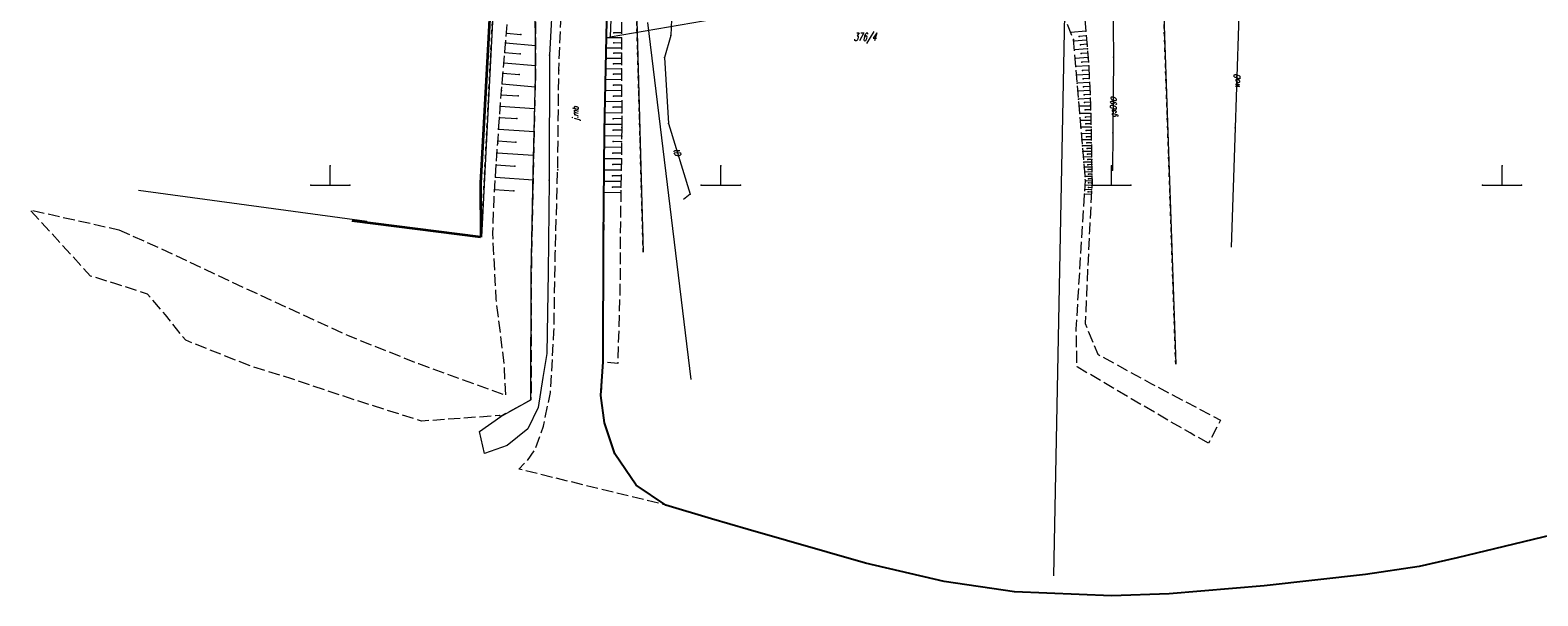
# Model space of a CAD drawing. Header units: metres. Extents: x 5537264 to 5541990, y 5958323 to 5965240.
# Tile 4 of 29: x 5539462 to 5539655, y 5961197 to 5961270. Entities that reach past the tile are written whole.
import ezdxf
from ezdxf.enums import TextEntityAlignment as Align

# ---------------------------------------------------------------- set-up
doc = ezdxf.new("R2010")
doc.units = ezdxf.units.M
for name, pattern in [('L_0_03', [1, 0.5, -0.5]), ('L_0_06', [2, 1.5, -0.5]), ('L_0_15', [0]), ('L_0_B0', [0])]:
    doc.linetypes.add(name, pattern=pattern)
doc.layers.get('0').update_dxf_attribs({"linetype": 'CONTINUOUS', "lineweight": 18})
for name, color, linetype, lineweight in [('000_Inne__niezydentyfikowane_', 7, 'CONTINUOUS', 18), ('211_numer_dzialki_ewidencyjnej', 96, 'CONTINUOUS', 18), ('217_kontur_klasyfikacyjny', 3, 'L_0_03', 18), ('218_kontur_uzytku_gruntowego', 3, 'L_0_03', 18), ('219_dzialka_ewidencyjna', 96, 'CONTINUOUS', 18), ('jezdnia', 7, 'L_0_06', 18), ('jezdnia_Atr17', 7, 'CONTINUOUS', 18), ('kraweznik', 7, 'CONTINUOUS', 25), ('ogrodzenie_trwale', 7, 'L_0_15', 35), ('przewod_gazowy', 7, 'CONTINUOUS', 18), ('przewod_gazowy_Atr1', 7, 'CONTINUOUS', 18), ('przewod_telekomunikacyjny_napowietrzny', 30, 'L_0_B0', 18), ('przewod_telekomunikacyjny_podziemny', 7, 'CONTINUOUS', 18), ('przewod_telekomunikacyjny_podziemny_Atr1', 7, 'CONTINUOUS', 18), ('przewod_wodociagowy', 7, 'CONTINUOUS', 18), ('przewod_wodociagowy_Atr1', 7, 'CONTINUOUS', 18), ('row_melioracyjny__poligon_', 7, 'CONTINUOUS', 18), ('skarpa_nieumocniona', 7, 'L_0_06', 18), ('Wstawianie_ramki_sekcyjnej_z_opisem', 7, 'CONTINUOUS', 18)]:
    doc.layers.add(name, color=color, linetype=linetype, lineweight=lineweight)
doc.styles.get("Standard").update_dxf_attribs({"font": 'simplex.shx'})
doc.linetypes.add('L_0_15_SHX', pattern='A,0,-0.375,-0.75,-0.75,-0.75,-0.75,-0.75,[1,4073 CAD MZ Rusinowo Szkoła GG.6640.1081.2024.shx,S=0.05,R=0,X=0,Y=0],-0.75,-0.75,-0.75,-0.75,-0.375', length=7.5)
doc.linetypes.add('L_0_B0_SHX', pattern='A,0,-0.75,-1.5,[4,4073 CAD MZ Rusinowo Szkoła GG.6640.1081.2024.shx,S=0.05,R=0,X=0,Y=0],-1.5,[5,4073 CAD MZ Rusinowo Szkoła GG.6640.1081.2024.shx,S=0.05,R=0,X=0,Y=0],-1.5,[6,4073 CAD MZ Rusinowo Szkoła GG.6640.1081.2024.shx,S=0.05,R=0,X=0,Y=0],-1.5,-1.5,-1.5,[7,4073 CAD MZ Rusinowo Szkoła GG.6640.1081.2024.shx,S=0.05,R=0,X=0,Y=0],-1.5,[8,4073 CAD MZ Rusinowo Szkoła GG.6640.1081.2024.shx,S=0.05,R=0,X=0,Y=0],-1.5,[9,4073 CAD MZ Rusinowo Szkoła GG.6640.1081.2024.shx,S=0.05,R=0,X=0,Y=0],-1.5,-0.75', length=15)

msp = doc.modelspace()

# ---------------------------------------------------------------- linework, layer by layer
for p in [(5539522.46, 5961268.23), (5539522.57, 5961269.45), (5539524.42, 5961269.28), (5539535.34, 5961268.85), (5539535.85, 5961268.98), (5539536.3, 5961268.2), (5539536.32, 5961269.49), (5539537.28, 5961269.49), (5539537.28, 5961268.84), (5539537.28, 5961268.19), (5539543.59, 5961269.14), (5539594.79, 5961269.53), (5539595.15, 5961268.63), (5539595.17, 5961268.43), (5539595.89, 5961269.05), (5539596.72, 5961269.71), (5539596.77, 5961269.13), (5539596.82, 5961268.58), (5539522.35, 5961266.98), (5539524.31, 5961266.8), (5539526.26, 5961267.89), (5539528.09, 5961266.65), (5539535.32, 5961267.55), (5539536.29, 5961266.89), (5539537.27, 5961267.54), (5539537.27, 5961266.88), (5539537.27, 5961266.51), (5539537.27, 5961266.22), (5539542.78, 5961266.35), (5539595.26, 5961267.32), (5539596.04, 5961267.95), (5539596.14, 5961266.84), (5539596.88, 5961268.03), (5539596.93, 5961267.47), (5539596.98, 5961266.91), (5539597.03, 5961266.36), (5539597.04, 5961266.24), (5539600.25, 5961266.4), (5539520.03, 5961264.94), (5539522.11, 5961264.35), (5539522.23, 5961265.68), (5539526.27, 5961265.32), (5539529.26, 5961264.73), (5539535.26, 5961264.86), (5539535.29, 5961266.21), (5539536.28, 5961265.54), (5539537.28, 5961265.55), (5539537.28, 5961264.88), (5539595.35, 5961266.2), (5539595.44, 5961265.18), (5539596.23, 5961265.76), (5539596.3, 5961264.68), (5539597.06, 5961265.8), (5539597.09, 5961265.26), (5539597.11, 5961264.72), (5539521.99, 5961262.98), (5539524.19, 5961264.16), (5539526.24, 5961262.59), (5539526.27, 5961263.89), (5539535.23, 5961263.5), (5539536.26, 5961262.81), (5539536.27, 5961264.19), (5539537.29, 5961264.2), (5539537.29, 5961263.51), (5539537.29, 5961262.82), (5539595.53, 5961264.1), (5539595.62, 5961263.06), (5539596.37, 5961263.62), (5539596.44, 5961262.58), (5539597.14, 5961264.18), (5539597.17, 5961263.66), (5539597.19, 5961263.13), (5539597.22, 5961262.62), (5539521.87, 5961261.57), (5539521.91, 5961262.14), (5539524.04, 5961261.42), (5539535.18, 5961260.68), (5539535.21, 5961262.1), (5539536.25, 5961261.4), (5539537.3, 5961262.12), (5539537.3, 5961261.41), (5539537.31, 5961260.7), (5539595.71, 5961262.03), (5539595.79, 5961261.03), (5539596.51, 5961261.57), (5539596.57, 5961260.58), (5539597.24, 5961262.11), (5539597.27, 5961261.61), (5539597.29, 5961261.11), (5539597.31, 5961260.62), (5539521.67, 5961258.67), (5539521.77, 5961260.13), (5539523.9, 5961258.52), (5539526.17, 5961259.83), (5539535.15, 5961259.24), (5539536.23, 5961258.51), (5539536.24, 5961259.97), (5539537.31, 5961259.98), (5539537.32, 5961259.25), (5539537.32, 5961258.52), (5539595.87, 5961260.1), (5539595.95, 5961259.17), (5539596.63, 5961259.64), (5539596.67, 5961258.73), (5539597.33, 5961260.29), (5539597.33, 5961260.13), (5539597.34, 5961259.66), (5539597.35, 5961259.19), (5539597.36, 5961258.74), (5539521.57, 5961257.19), (5539526.1, 5961256.87), (5539535.1, 5961256.9), (5539535.12, 5961257.77), (5539536.21, 5961257.06), (5539537.32, 5961257.04), (5539537.33, 5961257.78), (5539537.33, 5961257.38), (5539543.3, 5961257.92), (5539596.02, 5961258.27), (5539596.1, 5961257.41), (5539596.17, 5961256.58), (5539596.72, 5961257.85), (5539596.76, 5961257), (5539597.37, 5961258.29), (5539597.38, 5961257.86), (5539597.39, 5961257.43), (5539597.39, 5961257.01), (5539597.4, 5961256.61), (5539600.19, 5961256.71), (5539615.83, 5961257.35), (5539521.44, 5961255.39), (5539521.46, 5961255.69), (5539523.76, 5961255.53), (5539535.08, 5961254.87), (5539535.1, 5961256.34), (5539536.2, 5961255.59), (5539537.29, 5961254.83), (5539537.3, 5961255.57), (5539537.31, 5961256.3), (5539596.23, 5961255.79), (5539596.3, 5961255.03), (5539596.8, 5961256.19), (5539596.84, 5961255.42), (5539596.88, 5961254.68), (5539597.41, 5961256.21), (5539597.42, 5961255.81), (5539597.42, 5961255.43), (5539597.43, 5961255.06), (5539597.44, 5961254.69), (5539521.36, 5961254.16), (5539526.03, 5961253.85), (5539535.07, 5961253.4), (5539536.18, 5961254.12), (5539537.27, 5961253.37), (5539537.28, 5961254.1), (5539596.36, 5961254.31), (5539596.42, 5961253.61), (5539596.47, 5961252.95), (5539596.92, 5961253.97), (5539596.96, 5961253.29), (5539597.45, 5961254.33), (5539597.45, 5961253.98), (5539597.46, 5961253.63), (5539597.47, 5961253.3), (5539597.47, 5961252.97), (5539500, 5961252.5), (5539521.15, 5961251.03), (5539521.25, 5961252.61), (5539523.62, 5961252.45), (5539525.98, 5961251.66), (5539529.12, 5961251.99), (5539535.06, 5961251.95), (5539536.14, 5961251.2), (5539536.16, 5961252.66), (5539537.23, 5961251.19), (5539537.24, 5961251.91), (5539537.26, 5961252.64), (5539550, 5961252.5), (5539596.53, 5961252.31), (5539596.58, 5961251.69), (5539596.63, 5961251.11), (5539596.99, 5961252.63), (5539597.02, 5961252.01), (5539597.05, 5961251.41), (5539597.08, 5961250.83), (5539597.48, 5961252.64), (5539597.48, 5961252.33), (5539597.49, 5961252.02), (5539597.5, 5961251.71), (5539597.5, 5961251.42), (5539597.51, 5961251.12), (5539597.51, 5961250.84), (5539600, 5961252.5), (5539600.12, 5961251.91), (5539650, 5961252.5), (5539497.5, 5961250), (5539500, 5961250), (5539502.5, 5961250), (5539519.22, 5961250.27), (5539521.04, 5961249.44), (5539523.49, 5961249.28), (5539525.96, 5961250.71), (5539528.03, 5961250.66), (5539535.04, 5961249.06), (5539535.05, 5961250.5), (5539536.13, 5961249.76), (5539537.2, 5961249.02), (5539537.21, 5961249.74), (5539537.22, 5961250.46), (5539546.06, 5961248.87), (5539547.5, 5961250), (5539550, 5961250), (5539552.5, 5961250), (5539596.56, 5961248.87), (5539596.6, 5961249.45), (5539596.63, 5961250.03), (5539596.66, 5961250.54), (5539596.67, 5961250.62), (5539597.01, 5961249.14), (5539597.05, 5961249.71), (5539597.08, 5961250.29), (5539597.45, 5961249.11), (5539597.46, 5961249.4), (5539597.48, 5961249.69), (5539597.49, 5961249.98), (5539597.5, 5961250), (5539597.51, 5961250.27), (5539597.52, 5961250.55), (5539597.52, 5961250.45), (5539600, 5961250), (5539602.5, 5961250), (5539647.5, 5961250), (5539650, 5961250), (5539652.5, 5961250)]:
    msp.add_point(p)
at = {"layer": '000_Inne__niezydentyfikowane_', "linetype": 'Continuous', "lineweight": 18, "flags": 128}
for points in [[(5539522.46, 5961268.23), (5539526.26, 5961267.89)], [(5539522.57, 5961269.45), (5539524.42, 5961269.28)], [(5539537.28, 5961268.84), (5539535.34, 5961268.85)], [(5539537.28, 5961268.19), (5539536.3, 5961268.2)], [(5539537.28, 5961269.49), (5539536.32, 5961269.49)], [(5539596.72, 5961269.71), (5539594.79, 5961269.53)], [(5539596.82, 5961268.58), (5539595.17, 5961268.43)], [(5539596.77, 5961269.13), (5539595.89, 5961269.05)], [(5539522.35, 5961266.98), (5539524.31, 5961266.8)], [(5539537.27, 5961266.22), (5539535.29, 5961266.21)], [(5539537.27, 5961267.54), (5539535.32, 5961267.55)], [(5539537.27, 5961266.88), (5539536.29, 5961266.89)], [(5539596.93, 5961267.47), (5539595.26, 5961267.32)], [(5539597.03, 5961266.36), (5539595.35, 5961266.2)], [(5539596.88, 5961268.03), (5539596.04, 5961267.95)], [(5539596.98, 5961266.91), (5539596.14, 5961266.84)], [(5539522.11, 5961264.35), (5539524.19, 5961264.16)], [(5539522.23, 5961265.68), (5539526.27, 5961265.32)], [(5539537.28, 5961264.88), (5539535.26, 5961264.86)], [(5539537.28, 5961265.55), (5539536.28, 5961265.54)], [(5539597.09, 5961265.26), (5539595.44, 5961265.18)], [(5539597.06, 5961265.8), (5539596.23, 5961265.76)], [(5539597.11, 5961264.72), (5539596.3, 5961264.68)], [(5539521.99, 5961262.98), (5539526.24, 5961262.59)], [(5539537.29, 5961263.51), (5539535.23, 5961263.5)], [(5539537.29, 5961262.82), (5539536.26, 5961262.81)], [(5539537.29, 5961264.2), (5539536.27, 5961264.19)], [(5539597.14, 5961264.18), (5539595.53, 5961264.1)], [(5539597.19, 5961263.13), (5539595.62, 5961263.06)], [(5539597.17, 5961263.66), (5539596.37, 5961263.62)], [(5539597.22, 5961262.62), (5539596.44, 5961262.58)], [(5539521.87, 5961261.57), (5539524.04, 5961261.42)], [(5539537.31, 5961260.7), (5539535.18, 5961260.68)], [(5539537.3, 5961262.12), (5539535.21, 5961262.1)], [(5539537.3, 5961261.41), (5539536.25, 5961261.4)], [(5539597.24, 5961262.11), (5539595.71, 5961262.03)], [(5539597.29, 5961261.11), (5539595.79, 5961261.03)], [(5539597.27, 5961261.61), (5539596.51, 5961261.57)], [(5539597.31, 5961260.62), (5539596.57, 5961260.58)], [(5539521.67, 5961258.67), (5539523.9, 5961258.52)], [(5539521.77, 5961260.13), (5539526.17, 5961259.83)], [(5539537.32, 5961259.25), (5539535.15, 5961259.24)], [(5539537.32, 5961258.52), (5539536.23, 5961258.51)], [(5539537.31, 5961259.98), (5539536.24, 5961259.97)], [(5539597.33, 5961260.13), (5539595.87, 5961260.1)], [(5539597.35, 5961259.19), (5539595.95, 5961259.17)], [(5539597.34, 5961259.66), (5539596.63, 5961259.64)], [(5539597.36, 5961258.74), (5539596.67, 5961258.73)], [(5539521.57, 5961257.19), (5539526.1, 5961256.87)], [(5539537.33, 5961257.78), (5539535.12, 5961257.77)], [(5539537.32, 5961257.04), (5539536.21, 5961257.06)], [(5539597.37, 5961258.29), (5539596.02, 5961258.27)], [(5539597.39, 5961257.43), (5539596.1, 5961257.41)], [(5539597.4, 5961256.61), (5539596.17, 5961256.58)], [(5539597.38, 5961257.86), (5539596.72, 5961257.85)], [(5539597.39, 5961257.01), (5539596.76, 5961257)], [(5539521.46, 5961255.69), (5539523.76, 5961255.53)], [(5539537.29, 5961254.83), (5539535.08, 5961254.87)], [(5539537.31, 5961256.3), (5539535.1, 5961256.34)], [(5539537.3, 5961255.57), (5539536.2, 5961255.59)], [(5539597.42, 5961255.81), (5539596.23, 5961255.79)], [(5539597.43, 5961255.06), (5539596.3, 5961255.03)], [(5539597.41, 5961256.21), (5539596.8, 5961256.19)], [(5539597.42, 5961255.43), (5539596.84, 5961255.42)], [(5539597.44, 5961254.69), (5539596.88, 5961254.68)], [(5539521.36, 5961254.16), (5539526.03, 5961253.85)], [(5539537.27, 5961253.37), (5539535.07, 5961253.4)], [(5539537.28, 5961254.1), (5539536.18, 5961254.12)], [(5539597.45, 5961254.33), (5539596.36, 5961254.31)], [(5539597.46, 5961253.63), (5539596.42, 5961253.61)], [(5539597.47, 5961252.97), (5539596.47, 5961252.95)], [(5539597.45, 5961253.98), (5539596.92, 5961253.97)], [(5539597.47, 5961253.3), (5539596.96, 5961253.29)], [(5539521.15, 5961251.03), (5539525.96, 5961250.71)], [(5539521.25, 5961252.61), (5539523.62, 5961252.45)], [(5539537.24, 5961251.91), (5539535.06, 5961251.95)], [(5539537.23, 5961251.19), (5539536.14, 5961251.2)], [(5539537.26, 5961252.64), (5539536.16, 5961252.66)], [(5539597.48, 5961252.33), (5539596.53, 5961252.31)], [(5539597.5, 5961251.71), (5539596.58, 5961251.69)], [(5539597.51, 5961251.12), (5539596.63, 5961251.11)], [(5539597.48, 5961252.64), (5539596.99, 5961252.63)], [(5539597.49, 5961252.02), (5539597.02, 5961252.01)], [(5539597.5, 5961251.42), (5539597.05, 5961251.41)], [(5539597.51, 5961250.84), (5539597.08, 5961250.83)], [(5539521.04, 5961249.44), (5539523.49, 5961249.28)], [(5539537.2, 5961249.02), (5539535.04, 5961249.06)], [(5539537.22, 5961250.46), (5539535.05, 5961250.5)], [(5539537.21, 5961249.74), (5539536.13, 5961249.76)], [(5539597.43, 5961248.82), (5539596.56, 5961248.87)], [(5539597.46, 5961249.4), (5539596.6, 5961249.45)], [(5539597.49, 5961249.98), (5539596.63, 5961250.03)], [(5539597.52, 5961250.55), (5539596.66, 5961250.54)], [(5539597.45, 5961249.11), (5539597.01, 5961249.14)], [(5539597.48, 5961249.69), (5539597.05, 5961249.71)], [(5539597.51, 5961250.27), (5539597.08, 5961250.29)]]:
    msp.add_lwpolyline(points, dxfattribs=at)
at = {"layer": '217_kontur_klasyfikacyjny', "lineweight": 18, "flags": 128}
msp.add_lwpolyline([(5539519.35, 5961243.41), (5539523.77, 5961329.71)], dxfattribs=at)
at = {"layer": '218_kontur_uzytku_gruntowego', "lineweight": 18, "flags": 128}
for points in [[(5539519.35, 5961243.41), (5539523.77, 5961329.71)], [(5539523.77, 5961329.71), (5539519.35, 5961243.41)], [(5539608.23, 5961227.09), (5539606.23, 5961285.27)], [(5539539.23, 5961271.12), (5539540.06, 5961241.43)], [(5539540.06, 5961241.43), (5539539.23, 5961271.12)]]:
    msp.add_lwpolyline(points, dxfattribs=at)
at = {"layer": '219_dzialka_ewidencyjna', "linetype": 'Continuous', "lineweight": 18, "flags": 128}
for points in [[(5539525.28, 5961359.41), (5539519.35, 5961243.41)], [(5539606.23, 5961285.27), (5539608.23, 5961227.09)], [(5539594.19, 5961282.76), (5539592.6, 5961200.01)], [(5539539.23, 5961271.12), (5539540.06, 5961241.43)], [(5539504.68, 5961245.38), (5539475.46, 5961249.31)]]:
    msp.add_lwpolyline(points, dxfattribs=at)
at = {"layer": 'jezdnia', "lineweight": 18, "flags": 128}
msp.add_lwpolyline([(5539999.19, 5964053.31), (5539991.4, 5964036.09), (5539985.21, 5964021.52), (5539975.15, 5963999.09), (5539963.72, 5963973.54), (5539961.98, 5963968.75), (5539956.08, 5963955.73), (5539947.38, 5963936.49), (5539939.62, 5963919.19), (5539930.06, 5963897.79), (5539920.31, 5963876.54), (5539903.27, 5963837.86), (5539901.32, 5963833.51), (5539898.81, 5963827.49), (5539896.38, 5963822.74), (5539891.05, 5963810.65), (5539884.46, 5963795.38), (5539879.24, 5963784.04), (5539871.67, 5963766.78), (5539869.54, 5963762.15), (5539865.51, 5963752.98), (5539859.36, 5963738.99), (5539856.4, 5963732.39), (5539854.67, 5963728.64), (5539856.25, 5963726.46), (5539855.31, 5963723.82), (5539852.26, 5963722.8), (5539847.97, 5963713.08), (5539843.21, 5963702.63), (5539842.06, 5963699.94), (5539838.81, 5963692.26), (5539830.85, 5963674.75), (5539820.19, 5963650.25), (5539818.12, 5963645), (5539817.74, 5963644.17), (5539813.54, 5963634.91), (5539809.4, 5963625.25), (5539801.48, 5963607.21), (5539796.69, 5963596.22), (5539791.48, 5963584.65), (5539782.46, 5963564.38), (5539776.09, 5963550.38), (5539769.11, 5963534.41), (5539763.64, 5963521.88), (5539760.52, 5963514.45), (5539753.01, 5963497.63), (5539748.15, 5963485.56), (5539744.94, 5963478.74), (5539740.22, 5963467.61), (5539735.82, 5963457.6), (5539732.58, 5963450.39), (5539727.25, 5963438.79), (5539724.39, 5963432.73), (5539716.03, 5963414.3), (5539709.62, 5963400.54), (5539703.42, 5963385.05), (5539701.46, 5963380.57), (5539695.42, 5963366.72), (5539689.15, 5963352.67), (5539688.11, 5963350.1), (5539684.73, 5963339.99), (5539681.36, 5963330.34), (5539680.5, 5963326.14), (5539679.08, 5963319.62), (5539678.47, 5963316.61), (5539677.98, 5963313.11), (5539676.59, 5963303.09), (5539675.35, 5963288.33), (5539673.35, 5963267.43), (5539671.97, 5963251.87), (5539670.51, 5963234.06), (5539668.84, 5963214.13), (5539667.88, 5963200.98), (5539667.53, 5963194.67), (5539666.69, 5963184.86), (5539666.11, 5963179.46), (5539664.94, 5963163.04), (5539664.51, 5963157.02), (5539664.04, 5963150.56), (5539662.86, 5963137.1), (5539661.91, 5963127.16), (5539661.34, 5963120.88), (5539661.2, 5963118.65), (5539659.55, 5963099.34), (5539658.06, 5963083.09), (5539656.64, 5963068), (5539654.29, 5963042.14), (5539652.97, 5963027.01), (5539652.25, 5963017.91), (5539651.48, 5963008.58), (5539650.21, 5962992.97), (5539648.82, 5962975.89), (5539647.98, 5962965.04), (5539646.76, 5962949.75), (5539645.49, 5962932.14), (5539644.87, 5962923.63), (5539645.84, 5962923.11), (5539647.68, 5962922.13), (5539647.55, 5962919.07), (5539644.47, 5962918.4), (5539642.94, 5962899.28), (5539642.02, 5962889.07), (5539640.93, 5962876.44), (5539642.02, 5962875.63), (5539645, 5962873.39), (5539644.63, 5962869.5), (5539641.41, 5962867.62), (5539640.25, 5962866.94), (5539639.8, 5962857.94), (5539638.77, 5962846.36), (5539637.95, 5962835.55), (5539637.69, 5962832.2), (5539637.38, 5962828.5), (5539636.17, 5962814.32), (5539634.91, 5962799.54), (5539633.21, 5962781), (5539630.37, 5962749.59), (5539628.55, 5962722.93), (5539626.25, 5962693.47), (5539622.63, 5962652.94), (5539620.37, 5962627.27), (5539619.98, 5962622.72), (5539619.98, 5962620.95), (5539619.46, 5962593.63), (5539618.69, 5962556.23), (5539617.78, 5962510.64), (5539617.66, 5962504.99), (5539617.01, 5962480.12), (5539616.82, 5962472.08), (5539616.86, 5962468.95), (5539616.67, 5962450.69), (5539616.33, 5962425), (5539615.82, 5962413.3), (5539615.8, 5962412.88), (5539615.04, 5962374.96), (5539615.06, 5962373.62), (5539614.97, 5962366.26), (5539614.98, 5962364.85), (5539614.54, 5962355.35), (5539614.4, 5962348.56), (5539613.81, 5962315.21), (5539613.29, 5962293.68), (5539612.82, 5962271.93), (5539612.82, 5962264.02), (5539612.2, 5962252.41), (5539611.87, 5962241.47), (5539611.13, 5962227.26), (5539610.59, 5962211.86), (5539610.16, 5962190.12), (5539609.88, 5962177.45), (5539608.73, 5962139), (5539607.99, 5962113.02), (5539607.43, 5962101.13), (5539605.51, 5962037.8), (5539603.67, 5961987.54), (5539603.13, 5961971.65), (5539601.74, 5961927.82), (5539600.75, 5961891.97), (5539599.97, 5961870.17), (5539598.76, 5961839.92), (5539598.25, 5961828.24), (5539598.07, 5961820.47), (5539597.75, 5961800.23), (5539597.38, 5961791.21), (5539596.52, 5961773.26), (5539595.92, 5961755.39), (5539595.12, 5961734.22), (5539593.97, 5961715.32), (5539593.15, 5961698.69), (5539591, 5961684.87), (5539587.75, 5961662.9), (5539584.56, 5961641.94), (5539582.66, 5961629.76), (5539580.71, 5961616.26), (5539578.44, 5961601.28), (5539576.6, 5961589.3), (5539574.91, 5961578.9), (5539573.19, 5961567.83), (5539571.22, 5961555.24), (5539569.88, 5961547.35), (5539568.84, 5961540.66), (5539566.54, 5961524.91), (5539564.36, 5961510.54), (5539562.76, 5961500.34), (5539561.43, 5961491.98), (5539559.03, 5961478.06), (5539556.81, 5961464.91), (5539554.95, 5961453.18), (5539554.14, 5961447.63), (5539551.22, 5961433.18), (5539550.22, 5961425.23), (5539547.33, 5961407.23), (5539544.97, 5961391.79), (5539543.29, 5961381.17), (5539542.51, 5961379.21), (5539542.32, 5961378), (5539541.27, 5961367.82), (5539540.91, 5961364.2), (5539539.27, 5961350.25), (5539537.78, 5961334.89), (5539537.08, 5961322.75), (5539536.89, 5961318.2), (5539536.62, 5961311.58), (5539536.36, 5961303.63), (5539536.1, 5961297.03), (5539535.77, 5961288.6), (5539535.43, 5961273.08), (5539535.1, 5961256.9), (5539534.99, 5961242.98), (5539534.93, 5961227.39), (5539534.64, 5961223.09), (5539535.09, 5961219.59), (5539536.43, 5961215.63), (5539539.17, 5961211.64), (5539542.98, 5961209.08), (5539524.13, 5961213.68), (5539525.21, 5961214.75), (5539526.28, 5961216.3), (5539527.29, 5961219.19), (5539528.2, 5961223.48), (5539528.64, 5961231.21), (5539528.81, 5961241.22), (5539529.12, 5961251.99), (5539529.26, 5961264.73), (5539529.86, 5961279.51), (5539530.43, 5961293.38), (5539531.2, 5961309.49), (5539531.74, 5961322.55), (5539532.3, 5961332.49), (5539532.4, 5961334.04), (5539532.42, 5961334.45), (5539533.38, 5961343.25), (5539534.51, 5961357.7), (5539535.18, 5961364.16), (5539537.17, 5961379.01), (5539537.95, 5961380.97), (5539539.63, 5961391.59), (5539541.99, 5961407.03), (5539544.88, 5961425.03), (5539545.88, 5961432.98), (5539548.8, 5961447.43), (5539549.61, 5961452.98), (5539551.47, 5961464.71), (5539553.69, 5961477.86), (5539556.09, 5961491.78), (5539557.42, 5961500.14), (5539559.02, 5961510.34), (5539561.2, 5961524.71), (5539563.5, 5961540.46), (5539565.88, 5961555.04), (5539567.85, 5961567.63), (5539569.57, 5961578.7), (5539571.26, 5961589.1), (5539573.1, 5961601.08), (5539575.37, 5961616.06), (5539577.32, 5961629.56), (5539579.33, 5961642.76), (5539581.48, 5961654.8), (5539582.75, 5961663.42), (5539584.59, 5961675.5), (5539585.75, 5961684.86), (5539587.43, 5961695.68), (5539588.08, 5961706.5), (5539588.95, 5961719.01), (5539589.82, 5961734.87), (5539590.45, 5961746.61), (5539590.86, 5961759.2), (5539591.28, 5961773.17), (5539592.04, 5961791.01), (5539592.41, 5961800.03), (5539593.52, 5961828.43), (5539593.62, 5961830.97), (5539595.96, 5961905.48), (5539597.17, 5961946.83), (5539597.6, 5961961.18), (5539599.55, 5962016.47), (5539600.83, 5962051.67), (5539602.01, 5962087.06), (5539602.89, 5962113.28), (5539603.03, 5962117.47), (5539603.64, 5962135.89), (5539604.86, 5962168.07), (5539605.44, 5962192.76), (5539606.36, 5962223.32), (5539603.76, 5962226.11), (5539603.82, 5962229.23), (5539606.38, 5962231.43), (5539607.32, 5962268.22), (5539607.71, 5962300.61), (5539608.16, 5962309.36), (5539608.51, 5962325.2), (5539608.56, 5962341.64), (5539608.78, 5962355.36), (5539608.88, 5962366.71), (5539609.21, 5962379.86), (5539609.71, 5962391.99), (5539609.84, 5962395.1), (5539610.14, 5962402.53), (5539610.53, 5962412.34), (5539611.16, 5962427.84), (5539611.28, 5962430.37), (5539611.63, 5962449.19), (5539612.06, 5962467.48), (5539612.03, 5962471.44), (5539612.07, 5962474.94), (5539612.26, 5962484.89), (5539612.63, 5962508.44), (5539612.86, 5962529.86), (5539613.15, 5962545.98), (5539613.45, 5962560.19), (5539613.67, 5962582.2), (5539614.4, 5962604.54), (5539614.71, 5962613.18), (5539614.92, 5962618.87), (5539614.88, 5962623.63), (5539615.91, 5962635.28), (5539618.32, 5962660.86), (5539619.97, 5962679.79), (5539621.51, 5962698.1), (5539623.47, 5962721.34), (5539625.37, 5962745.18), (5539627.12, 5962765.7), (5539628.53, 5962783.51), (5539629.56, 5962799.78), (5539629.57, 5962799.99), (5539630.48, 5962809.17), (5539631.4, 5962821.12), (5539632.3, 5962831.67), (5539632.73, 5962837.6), (5539634.04, 5962852.18), (5539635.34, 5962866.81), (5539636.58, 5962882.59), (5539637.28, 5962892.52), (5539638.14, 5962904.78), (5539639.26, 5962919.01), (5539640.86, 5962936.84), (5539641.66, 5962946.87), (5539642.62, 5962958.94), (5539643.04, 5962964.94), (5539643.18, 5962966.89), (5539643.34, 5962969), (5539644.31, 5962981.48), (5539645.01, 5962990.8), (5539645.68, 5963000.69), (5539646.9, 5963014.98), (5539648.03, 5963027.29), (5539648.92, 5963036.71), (5539646.86, 5963037.79), (5539647.14, 5963040.41), (5539649.38, 5963042.48), (5539649.63, 5963044.9), (5539650.22, 5963052.15), (5539651.02, 5963061.14), (5539652.33, 5963075.78), (5539654.4, 5963097.65), (5539656.29, 5963117.03), (5539656.3, 5963117.21), (5539656.48, 5963119.91), (5539656.92, 5963124.16), (5539658.36, 5963142.28), (5539659.35, 5963154.7), (5539660.55, 5963169.42), (5539661.84, 5963185.35), (5539661.99, 5963188.43), (5539663.61, 5963209.46), (5539665.47, 5963231.62), (5539665.98, 5963238.16), (5539666.31, 5963242.3), (5539667.18, 5963253.02), (5539668.61, 5963272.41), (5539670.58, 5963291.13), (5539671.7, 5963302.83), (5539672.44, 5963312), (5539674, 5963321.6), (5539674.75, 5963327.04), (5539677.83, 5963336.46), (5539682.92, 5963352.13), (5539685.21, 5963357.46), (5539691.23, 5963370.66), (5539698.53, 5963387.15), (5539706.16, 5963405.16), (5539711.04, 5963416.2), (5539719.53, 5963435.56), (5539726.32, 5963450.92), (5539730.49, 5963459.62), (5539729.46, 5963460.5), (5539726.85, 5963462.75), (5539728.12, 5963465.03), (5539732.65, 5963464.18), (5539739.21, 5963478.94), (5539745.34, 5963492.88), (5539751.72, 5963507.82), (5539761.89, 5963531.36), (5539767.85, 5963544.96), (5539774.64, 5963560.41), (5539785.36, 5963584.6), (5539791.33, 5963597.77), (5539796.6, 5963609.81), (5539801.71, 5963620.73), (5539807.63, 5963633.86), (5539812.07, 5963643.83), (5539814.49, 5963649.49), (5539820.55, 5963664.51), (5539829.37, 5963684.17), (5539835.32, 5963697.34), (5539841.7, 5963712.35), (5539851.51, 5963734.84), (5539859.62, 5963753.24), (5539862.75, 5963760.3), (5539868.49, 5963772.85), (5539874.07, 5963785.51), (5539885.48, 5963811.53), (5539890.69, 5963822.99), (5539902.79, 5963850.69), (5539914.42, 5963876.69), (5539927.25, 5963906.05), (5539939.75, 5963934.39), (5539955.58, 5963969.68), (5539962.55, 5963985.75), (5539970.74, 5964003.81), (5539976.48, 5964016.76), (5539982.22, 5964030.49), (5539989.73, 5964047.66), (5539996.62, 5964063.71), (5540000.15, 5964071.29), (5540001.29, 5964074.34), (5540002.69, 5964079.22), (5540003.51, 5964082.43), (5540004.82, 5964088.93), (5540005.22, 5964093.93), (5540004.82, 5964101.33), (5540001.28, 5964112.1), (5539999.1, 5964119.4), (5539993.61, 5964136.39), (5539987.93, 5964153.94), (5539982.13, 5964171.54), (5539977.33, 5964185.85), (5539971.4, 5964204.13), (5539964.98, 5964224.67), (5539961.25, 5964236.68), (5539957.86, 5964237.39), (5539957.33, 5964239.56), (5539958.1, 5964240.58), (5539959.32, 5964242.2), (5539956.21, 5964250.42), (5539953.05, 5964258.64), (5539948.96, 5964272.11), (5539942.69, 5964290.95), (5539935.21, 5964312.48), (5539924.31, 5964344.28), (5539915.41, 5964370.77), (5539901.8, 5964411.92), (5539893.09, 5964437.67), (5539878.77, 5964480.45), (5539876.63, 5964486.73), (5539861.55, 5964530.96), (5539850.12, 5964565.1), (5539838.7, 5964599.08), (5539828.35, 5964630.27), (5539817.98, 5964661.06), (5539806.29, 5964695.17), (5539794.49, 5964730.48), (5539784.91, 5964759.72), (5539775.16, 5964788.39), (5539769.4, 5964806.18), (5539761.23, 5964831.19), (5539753.15, 5964854.82), (5539744.66, 5964880.08), (5539737.53, 5964901.11), (5539742.85, 5964897.99), (5539750.92, 5964874.14), (5539760.85, 5964844.49), (5539773.46, 5964806.55), (5539784.44, 5964773.73), (5539798.25, 5964732.41), (5539814.99, 5964682.13), (5539823.43, 5964657.54), (5539832.21, 5964631.22), (5539838.15, 5964613.39), (5539840.06, 5964608), (5539848.02, 5964584.23), (5539859.71, 5964549.41), (5539869.79, 5964519.34), (5539882.17, 5964482.5), (5539891.23, 5964455.81), (5539901.89, 5964424.74), (5539906.75, 5964409.56), (5539908.46, 5964404.8), (5539920.27, 5964368.88), (5539929.23, 5964342.65), (5539935.96, 5964322.91), (5539939.52, 5964312.73), (5539943.21, 5964301.93), (5539949.5, 5964283.62), (5539956.13, 5964263.72), (5539962.32, 5964245.56), (5539964.94, 5964238.1), (5539970.48, 5964221.34), (5539974.17, 5964210.34), (5539979.83, 5964193.66), (5539983.29, 5964183.45), (5539985.07, 5964178.71), (5539986.99, 5964173.31), (5539992.74, 5964155.61), (5539999.27, 5964136.08), (5540001.61, 5964129.29), (5540003.83, 5964121.6), (5540008.46, 5964106.51), (5540010.46, 5964093.74), (5540009.71, 5964089.12), (5540008.7, 5964082.56), (5540007.03, 5964076.28), (5540005.63, 5964071.74), (5540005.15, 5964070.17), (5540001.27, 5964060.28)], close=True, dxfattribs=at)
at = {"layer": 'kraweznik', "linetype": 'Continuous', "lineweight": 25, "flags": 128}
msp.add_lwpolyline([(5539674.49, 5961209.63), (5539644.24, 5961202.32), (5539639.4, 5961201.24), (5539632.54, 5961200.21), (5539619.57, 5961198.76), (5539607.4, 5961197.71), (5539600, 5961197.47), (5539587.6, 5961198), (5539578.59, 5961199.3), (5539568.5, 5961201.64), (5539553.49, 5961205.96), (5539548.79, 5961207.31), (5539542.98, 5961209.08), (5539539.17, 5961211.64), (5539536.43, 5961215.63), (5539535.09, 5961219.59), (5539534.64, 5961223.09), (5539534.93, 5961227.39), (5539534.99, 5961242.98), (5539535.1, 5961256.9), (5539535.43, 5961273.08)], dxfattribs=at)
at = {"layer": 'ogrodzenie_trwale', "linetype": 'CONTINUOUS', "lineweight": 35}
for p, q in [((5539520.84, 5961279.37), (5539520.03, 5961264.94)), ((5539520.03, 5961264.94), (5539519.22, 5961250.27)), ((5539519.22, 5961250.27), (5539519.28, 5961243.36)), ((5539519.28, 5961243.36), (5539502.81, 5961245.45))]:
    msp.add_line(p, q, dxfattribs=at)
at = {"layer": 'ogrodzenie_trwale', "linetype": 'L_0_15_SHX', "lineweight": 35}
for p, q in [((5539520.84, 5961279.37), (5539520.03, 5961264.94)), ((5539520.03, 5961264.94), (5539519.22, 5961250.27)), ((5539519.22, 5961250.27), (5539519.28, 5961243.36)), ((5539519.28, 5961243.36), (5539502.81, 5961245.45))]:
    msp.add_line(p, q, dxfattribs=at)
at = {"layer": 'przewod_gazowy', "linetype": 'Continuous', "lineweight": 18, "flags": 128}
msp.add_lwpolyline([(5539617.02, 5961366.51), (5539616.75, 5961352.18), (5539616.46, 5961345.05), (5539616.15, 5961339.78), (5539615.08, 5961332.97), (5539614.03, 5961324.36), (5539612.95, 5961319.45), (5539611.34, 5961315.57), (5539610, 5961311.3), (5539606.64, 5961302.59), (5539602.88, 5961293.99), (5539600.8, 5961289.38), (5539599.49, 5961285.15), (5539600.01, 5961280.28), (5539600.18, 5961274.27), (5539600.25, 5961266.4), (5539600.19, 5961256.71), (5539600.12, 5961251.91)], dxfattribs=at)
at = {"layer": 'przewod_telekomunikacyjny_napowietrzny', "linetype": 'CONTINUOUS', "lineweight": 18}
msp.add_line((5539546.2, 5961225.16), (5539540.65, 5961270.81), dxfattribs=at)
at = {"layer": 'przewod_telekomunikacyjny_napowietrzny', "linetype": 'L_0_B0_SHX', "lineweight": 18}
msp.add_line((5539546.2, 5961225.16), (5539540.65, 5961270.81), dxfattribs=at)
at = {"layer": 'przewod_telekomunikacyjny_podziemny', "linetype": 'Continuous', "lineweight": 18, "flags": 128}
msp.add_lwpolyline([(5539548.29, 5961366.44), (5539546.97, 5961353.78), (5539548.39, 5961352.95), (5539547.3, 5961334.1), (5539546.44, 5961324.09), (5539546.03, 5961319.23), (5539545.16, 5961307.39), (5539543.63, 5961298.78), (5539542.43, 5961285.68), (5539541.19, 5961274.63), (5539542.24, 5961272.57), (5539543.69, 5961271.2), (5539543.59, 5961269.14), (5539542.78, 5961266.35), (5539543.3, 5961257.92), (5539546.06, 5961248.87), (5539545.22, 5961248.17)], dxfattribs=at)
at = {"layer": 'przewod_wodociagowy', "linetype": 'Continuous', "lineweight": 18, "flags": 128}
msp.add_lwpolyline([(5539523.52, 5961364.08), (5539529.06, 5961363.67), (5539537.48, 5961362.65), (5539542.79, 5961362), (5539541.4, 5961352.89), (5539540.33, 5961338.95), (5539539.17, 5961326.33), (5539538.66, 5961318.45), (5539538.17, 5961311.01), (5539537.08, 5961296.32), (5539536.47, 5961285.85), (5539535.85, 5961268.98), (5539549.29, 5961271.29), (5539573.3, 5961275.34), (5539588.62, 5961277.8), (5539602.17, 5961279.36), (5539616.59, 5961280.91), (5539615.83, 5961257.35), (5539615.32, 5961242.06)], dxfattribs=at)
at = {"layer": 'row_melioracyjny__poligon_', "linetype": 'Continuous', "lineweight": 18, "flags": 128}
msp.add_lwpolyline([(5539528.54, 5961275.32), (5539528.09, 5961266.65), (5539528.03, 5961250.66), (5539527.91, 5961238.9), (5539527.72, 5961228.48), (5539527.2, 5961225.42), (5539526.63, 5961221.58), (5539525.28, 5961218.82), (5539522.67, 5961216.72), (5539519.76, 5961215.7), (5539519.12, 5961218.5), (5539521.84, 5961220.43), (5539525.7, 5961222.56), (5539525.73, 5961238.66), (5539525.98, 5961251.66), (5539526.27, 5961263.89), (5539526.25, 5961276.39)], dxfattribs=at)
at = {"layer": 'skarpa_nieumocniona', "lineweight": 18, "flags": 128}
for points in [[(5539472.93, 5961244.31), (5539480.04, 5961241.12), (5539489.07, 5961236.86), (5539502.21, 5961230.8), (5539511.28, 5961227.19), (5539522.48, 5961223.12), (5539522.27, 5961227.18), (5539521.24, 5961235.47), (5539520.81, 5961243.86), (5539520.97, 5961248.33), (5539521.44, 5961255.39), (5539521.91, 5961262.14), (5539522.81, 5961272.1), (5539523.28, 5961277.78), (5539524.48, 5961292.75), (5539524.88, 5961298.74), (5539525.76, 5961304.64), (5539526.21, 5961311.09), (5539526.69, 5961320.81), (5539527.38, 5961324.84), (5539527.07, 5961314.44), (5539526.78, 5961300.56), (5539526.51, 5961291.04), (5539526.25, 5961276.39), (5539526.27, 5961263.89), (5539525.98, 5961251.66), (5539525.73, 5961238.66), (5539525.7, 5961222.56), (5539521.84, 5961220.43), (5539521.63, 5961220.52), (5539511.7, 5961219.82), (5539503.08, 5961222.55), (5539495.07, 5961225.23), (5539489.74, 5961226.89), (5539481.5, 5961230.16), (5539478.92, 5961233.4), (5539476.63, 5961236.07), (5539472.57, 5961237.39), (5539469.31, 5961238.38), (5539461.59, 5961246.84)], [(5539472.93, 5961244.31), (5539480.04, 5961241.12), (5539489.07, 5961236.86), (5539502.21, 5961230.8), (5539511.28, 5961227.19), (5539522.48, 5961223.12), (5539522.27, 5961227.18), (5539521.24, 5961235.47), (5539520.81, 5961243.86), (5539520.97, 5961248.33), (5539521.44, 5961255.39), (5539521.91, 5961262.14), (5539522.81, 5961272.1), (5539523.28, 5961277.78), (5539524.48, 5961292.75), (5539524.88, 5961298.74), (5539525.76, 5961304.64), (5539526.21, 5961311.09), (5539526.69, 5961320.81), (5539527.38, 5961324.84), (5539527.07, 5961314.44), (5539526.78, 5961300.56), (5539526.51, 5961291.04), (5539526.25, 5961276.39), (5539526.27, 5961263.89), (5539525.98, 5961251.66), (5539525.73, 5961238.66), (5539525.7, 5961222.56), (5539521.84, 5961220.43), (5539521.63, 5961220.52), (5539511.7, 5961219.82), (5539503.08, 5961222.55), (5539495.07, 5961225.23), (5539489.74, 5961226.89), (5539481.5, 5961230.16), (5539478.92, 5961233.4), (5539476.63, 5961236.07), (5539472.57, 5961237.39), (5539469.31, 5961238.38), (5539461.59, 5961246.84)], [(5539612.44, 5961216.99), (5539610.06, 5961218.31), (5539602.52, 5961222.69), (5539595.6, 5961226.77), (5539595.49, 5961231.6), (5539596.67, 5961250.62), (5539595.15, 5961268.63), (5539591.76, 5961277.11), (5539591.61, 5961282.43), (5539591.99, 5961287.81), (5539593.95, 5961294.06), (5539595.56, 5961307.5), (5539598.16, 5961315.46), (5539599.45, 5961317.42), (5539604.82, 5961325.84), (5539609.78, 5961325.12), (5539608.69, 5961322.78), (5539608.64, 5961322.68), (5539605.4, 5961316.63), (5539601.53, 5961309.53), (5539598.8, 5961303.88), (5539597.99, 5961299.75), (5539597.47, 5961296.58), (5539596.26, 5961288.98), (5539595.52, 5961283.49), (5539595.86, 5961280.18), (5539596.22, 5961275.12), (5539597.04, 5961266.24), (5539597.33, 5961260.29), (5539597.52, 5961250.45), (5539597.18, 5961244.27), (5539596.64, 5961232.31), (5539598.25, 5961228.38), (5539605.11, 5961224.61), (5539613.95, 5961219.95)], [(5539537.33, 5961257.38), (5539537.14, 5961245.22), (5539537.09, 5961237.04), (5539536.8, 5961227.21), (5539534.93, 5961227.39), (5539534.99, 5961242.98), (5539535.1, 5961256.9), (5539535.43, 5961273.08), (5539535.77, 5961288.6), (5539536.1, 5961297.03), (5539537.11, 5961293.01), (5539537.14, 5961291.72), (5539537.21, 5961288.35), (5539537.31, 5961276.46), (5539537.27, 5961266.51)], [(5539537.33, 5961257.38), (5539537.14, 5961245.22), (5539537.09, 5961237.04), (5539536.8, 5961227.21), (5539534.93, 5961227.39), (5539534.99, 5961242.98), (5539535.1, 5961256.9), (5539535.43, 5961273.08), (5539535.77, 5961288.6), (5539536.1, 5961297.03), (5539537.11, 5961293.01), (5539537.14, 5961291.72), (5539537.21, 5961288.35), (5539537.31, 5961276.46), (5539537.27, 5961266.51)]]:
    msp.add_lwpolyline(points, close=True, dxfattribs=at)
at = {"layer": 'Wstawianie_ramki_sekcyjnej_z_opisem', "linetype": 'Continuous', "lineweight": 18, "flags": 128}
for points in [[(5539500, 5961250), (5539500, 5961252.5)], [(5539500, 5961250), (5539500, 5961252.5)], [(5539550, 5961250), (5539550, 5961252.5)], [(5539550, 5961250), (5539550, 5961252.5)], [(5539600, 5961250), (5539600, 5961252.5)], [(5539600, 5961250), (5539600, 5961252.5)], [(5539600, 5961250), (5539600, 5961252.5)], [(5539600, 5961250), (5539600, 5961252.5)], [(5539650, 5961250), (5539650, 5961252.5)], [(5539650, 5961250), (5539650, 5961252.5)], [(5539497.5, 5961250), (5539502.5, 5961250)], [(5539497.5, 5961250), (5539502.5, 5961250)], [(5539547.5, 5961250), (5539552.5, 5961250)], [(5539547.5, 5961250), (5539552.5, 5961250)], [(5539597.5, 5961250), (5539600, 5961250)], [(5539597.5, 5961250), (5539600, 5961250)], [(5539600, 5961250), (5539602.5, 5961250)], [(5539600, 5961250), (5539602.5, 5961250)], [(5539647.5, 5961250), (5539652.5, 5961250)], [(5539647.5, 5961250), (5539652.5, 5961250)]]:
    msp.add_lwpolyline(points, dxfattribs=at)

# ---------------------------------------------------------------- texts
at = {"layer": '211_numer_dzialki_ewidencyjnej', "lineweight": 20, "oblique": 15, "width": 0.66}
msp.add_text('376/4', height=1, dxfattribs=at).set_placement((5539567, 5961269.48), align=Align.TOP_LEFT)
at = {"layer": 'jezdnia_Atr17', "lineweight": 15, "oblique": 15, "width": 0.66}
msp.add_text('j.mb', height=0.75, rotation=89.4, dxfattribs=at).set_placement((5539530.99, 5961258.31), align=Align.TOP_LEFT)
at = {"layer": 'przewod_gazowy_Atr1', "lineweight": 15, "oblique": 15, "width": 0.66}
msp.add_text('gsD90', height=0.75, rotation=88, dxfattribs=at).set_placement((5539599.83, 5961258.72), align=Align.TOP_LEFT)
at = {"layer": 'przewod_telekomunikacyjny_podziemny_Atr1', "lineweight": 15, "oblique": 15, "width": 0.66}
msp.add_text('tD', height=0.75, rotation=-74.7, dxfattribs=at).set_placement((5539544.66, 5961254.72), align=Align.TOP_LEFT)
at = {"layer": 'przewod_wodociagowy_Atr1', "lineweight": 15, "oblique": 15, "width": 0.66}
msp.add_text('woB', height=0.75, rotation=86.5, dxfattribs=at).set_placement((5539615.62, 5961262.5), align=Align.TOP_LEFT)

doc.saveas('drawing.dxf')
